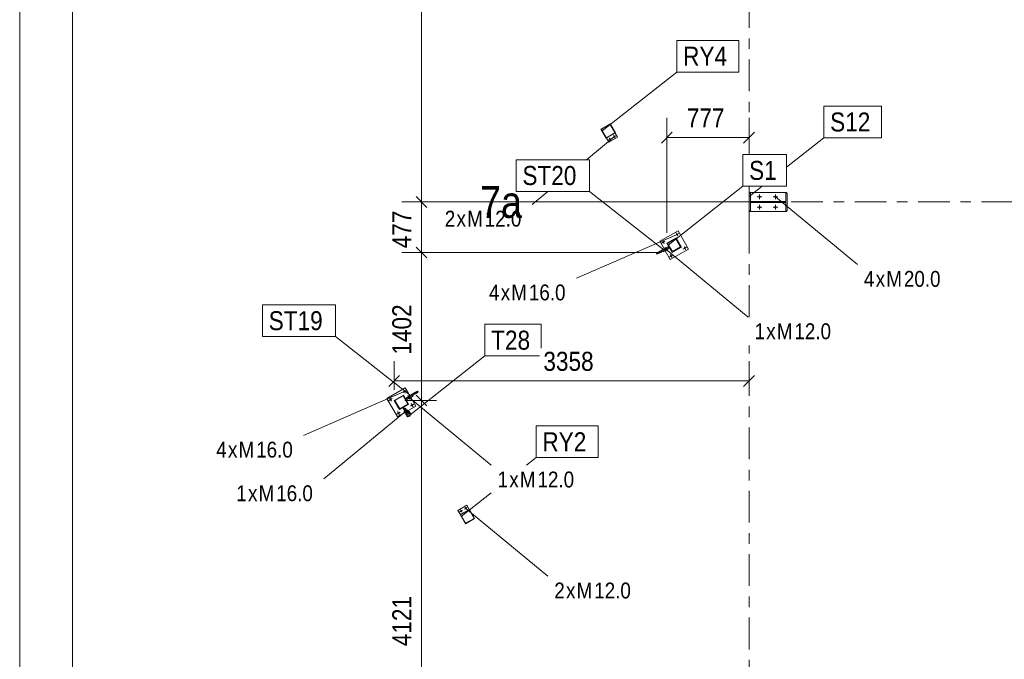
# Model space of a CAD drawing. Header units: millimetres. Extents: x -69 to 541, y -101 to 999.
# Tile 13 of 19: x -69 to 24, y 727 to 787. Entities that reach past the tile are written whole.
import ezdxf

# ---------------------------------------------------------------- set-up
doc = ezdxf.new("R2010")
doc.units = ezdxf.units.MM
doc.linetypes.add('XKITLINE00', pattern=[0])
doc.linetypes.add('XKITLINE03', pattern=[6, 3, -1, 1, -1])
for name, color, linetype, lineweight in [('Arkusz rysunku', 3, 'Continuous', 0), ('Element', 2, 'Continuous', 0), ('Spoina', 1, 'Continuous', 0), ('Wymiar', 4, 'Continuous', 0), ('Znak elementu', 2, 'Continuous', 0), ('Znak śruby', 4, 'Continuous', 0), ('Śruba', 3, 'Continuous', 0)]:
    doc.layers.add(name, color=color, linetype=linetype, lineweight=lineweight)
doc.styles.add('ARIAL', font='ARIAL.TTF')

msp = doc.modelspace()

# ---------------------------------------------------------------- hatches: boundary and pattern name
at = {"layer": 'Śruba'}
for points in [[(-12.71, 776.138), (-12.716, 776.136), (-12.723, 776.134), (-12.729, 776.133), (-12.736, 776.132), (-12.743, 776.132), (-12.75, 776.133), (-12.757, 776.134), (-12.763, 776.136), (-12.769, 776.139), (-12.775, 776.143), (-12.781, 776.146), (-12.786, 776.151), (-12.791, 776.156), (-12.795, 776.161), (-12.799, 776.167), (-12.802, 776.173), (-12.805, 776.179), (-12.807, 776.186), (-12.808, 776.193), (-12.808, 776.2), (-12.808, 776.207), (-12.808, 776.213), (-12.806, 776.22), (-12.804, 776.227), (-12.801, 776.233), (-12.798, 776.239), (-12.794, 776.245), (-12.79, 776.25), (-12.785, 776.255), (-12.779, 776.259), (-12.774, 776.263), (-12.767, 776.266), (-12.761, 776.268), (-12.754, 776.27), (-12.748, 776.271), (-12.741, 776.272), (-12.734, 776.272), (-12.727, 776.271), (-12.72, 776.27), (-12.714, 776.267), (-12.708, 776.265), (-12.702, 776.261), (-12.696, 776.258), (-12.691, 776.253), (-12.686, 776.248), (-12.682, 776.243), (-12.678, 776.237), (-12.675, 776.231), (-12.672, 776.224), (-12.67, 776.218), (-12.669, 776.211), (-12.669, 776.204), (-12.669, 776.197), (-12.669, 776.191), (-12.671, 776.184), (-12.673, 776.177), (-12.676, 776.171), (-12.679, 776.165), (-12.683, 776.159), (-12.687, 776.154), (-12.692, 776.149), (-12.698, 776.145), (-12.704, 776.141)], [(-13.143, 775.888), (-13.149, 775.886), (-13.156, 775.884), (-13.162, 775.883), (-13.169, 775.882), (-13.176, 775.882), (-13.183, 775.883), (-13.19, 775.884), (-13.196, 775.886), (-13.202, 775.889), (-13.208, 775.893), (-13.214, 775.896), (-13.219, 775.901), (-13.224, 775.906), (-13.228, 775.911), (-13.232, 775.917), (-13.235, 775.923), (-13.238, 775.929), (-13.24, 775.936), (-13.241, 775.943), (-13.241, 775.95), (-13.241, 775.957), (-13.241, 775.963), (-13.239, 775.97), (-13.237, 775.977), (-13.234, 775.983), (-13.231, 775.989), (-13.227, 775.995), (-13.223, 776), (-13.218, 776.005), (-13.212, 776.009), (-13.207, 776.013), (-13.2, 776.016), (-13.194, 776.018), (-13.187, 776.02), (-13.181, 776.021), (-13.174, 776.022), (-13.167, 776.022), (-13.16, 776.021), (-13.153, 776.02), (-13.147, 776.017), (-13.141, 776.015), (-13.135, 776.011), (-13.129, 776.008), (-13.124, 776.003), (-13.119, 775.998), (-13.115, 775.993), (-13.111, 775.987), (-13.108, 775.981), (-13.105, 775.974), (-13.103, 775.968), (-13.102, 775.961), (-13.102, 775.954), (-13.102, 775.947), (-13.102, 775.941), (-13.104, 775.934), (-13.106, 775.927), (-13.109, 775.921), (-13.112, 775.915), (-13.116, 775.909), (-13.12, 775.904), (-13.125, 775.899), (-13.131, 775.895), (-13.137, 775.891)], [(0.989, 770.391), (0.979, 770.392), (0.968, 770.395), (0.958, 770.398), (0.948, 770.403), (0.939, 770.409), (0.93, 770.415), (0.922, 770.422), (0.915, 770.43), (0.909, 770.439), (0.903, 770.448), (0.898, 770.458), (0.895, 770.468), (0.892, 770.479), (0.891, 770.489), (0.89, 770.5), (0.891, 770.511), (0.892, 770.521), (0.895, 770.532), (0.898, 770.542), (0.903, 770.552), (0.909, 770.561), (0.915, 770.57), (0.922, 770.578), (0.93, 770.585), (0.939, 770.591), (0.948, 770.597), (0.958, 770.602), (0.968, 770.605), (0.979, 770.608), (0.989, 770.609), (1, 770.61), (1.011, 770.609), (1.021, 770.608), (1.032, 770.605), (1.042, 770.602), (1.052, 770.597), (1.061, 770.591), (1.07, 770.585), (1.078, 770.578), (1.085, 770.57), (1.091, 770.561), (1.097, 770.552), (1.102, 770.542), (1.105, 770.532), (1.108, 770.521), (1.109, 770.511), (1.11, 770.5), (1.109, 770.489), (1.108, 770.479), (1.105, 770.468), (1.102, 770.458), (1.097, 770.448), (1.091, 770.439), (1.085, 770.43), (1.078, 770.422), (1.07, 770.415), (1.061, 770.409), (1.052, 770.403), (1.042, 770.398), (1.032, 770.395), (1.021, 770.392), (1.011, 770.391), (1, 770.39)], [(2.489, 770.391), (2.479, 770.392), (2.468, 770.395), (2.458, 770.398), (2.448, 770.403), (2.439, 770.409), (2.43, 770.415), (2.422, 770.422), (2.415, 770.43), (2.409, 770.439), (2.403, 770.448), (2.398, 770.458), (2.395, 770.468), (2.392, 770.479), (2.391, 770.489), (2.39, 770.5), (2.391, 770.511), (2.392, 770.521), (2.395, 770.532), (2.398, 770.542), (2.403, 770.552), (2.409, 770.561), (2.415, 770.57), (2.422, 770.578), (2.43, 770.585), (2.439, 770.591), (2.448, 770.597), (2.458, 770.602), (2.468, 770.605), (2.479, 770.608), (2.489, 770.609), (2.5, 770.61), (2.511, 770.609), (2.521, 770.608), (2.532, 770.605), (2.542, 770.602), (2.552, 770.597), (2.561, 770.591), (2.57, 770.585), (2.578, 770.578), (2.585, 770.57), (2.591, 770.561), (2.597, 770.552), (2.602, 770.542), (2.605, 770.532), (2.608, 770.521), (2.609, 770.511), (2.61, 770.5), (2.609, 770.489), (2.608, 770.479), (2.605, 770.468), (2.602, 770.458), (2.597, 770.448), (2.591, 770.439), (2.585, 770.43), (2.578, 770.422), (2.57, 770.415), (2.561, 770.409), (2.552, 770.403), (2.542, 770.398), (2.532, 770.395), (2.521, 770.392), (2.511, 770.391), (2.5, 770.39)], [(0.989, 769.391), (0.979, 769.392), (0.968, 769.395), (0.958, 769.398), (0.948, 769.403), (0.939, 769.409), (0.93, 769.415), (0.922, 769.422), (0.915, 769.43), (0.909, 769.439), (0.903, 769.448), (0.898, 769.458), (0.895, 769.468), (0.892, 769.479), (0.891, 769.489), (0.89, 769.5), (0.891, 769.511), (0.892, 769.521), (0.895, 769.532), (0.898, 769.542), (0.903, 769.552), (0.909, 769.561), (0.915, 769.57), (0.922, 769.578), (0.93, 769.585), (0.939, 769.591), (0.948, 769.597), (0.958, 769.602), (0.968, 769.605), (0.979, 769.608), (0.989, 769.609), (1, 769.61), (1.011, 769.609), (1.021, 769.608), (1.032, 769.605), (1.042, 769.602), (1.052, 769.597), (1.061, 769.591), (1.07, 769.585), (1.078, 769.578), (1.085, 769.57), (1.091, 769.561), (1.097, 769.552), (1.102, 769.542), (1.105, 769.532), (1.108, 769.521), (1.109, 769.511), (1.11, 769.5), (1.109, 769.489), (1.108, 769.479), (1.105, 769.468), (1.102, 769.458), (1.097, 769.448), (1.091, 769.439), (1.085, 769.43), (1.078, 769.422), (1.07, 769.415), (1.061, 769.409), (1.052, 769.403), (1.042, 769.398), (1.032, 769.395), (1.021, 769.392), (1.011, 769.391), (1, 769.39)], [(2.489, 769.391), (2.479, 769.392), (2.468, 769.395), (2.458, 769.398), (2.448, 769.403), (2.439, 769.409), (2.43, 769.415), (2.422, 769.422), (2.415, 769.43), (2.409, 769.439), (2.403, 769.448), (2.398, 769.458), (2.395, 769.468), (2.392, 769.479), (2.391, 769.489), (2.39, 769.5), (2.391, 769.511), (2.392, 769.521), (2.395, 769.532), (2.398, 769.542), (2.403, 769.552), (2.409, 769.561), (2.415, 769.57), (2.422, 769.578), (2.43, 769.585), (2.439, 769.591), (2.448, 769.597), (2.458, 769.602), (2.468, 769.605), (2.479, 769.608), (2.489, 769.609), (2.5, 769.61), (2.511, 769.609), (2.521, 769.608), (2.532, 769.605), (2.542, 769.602), (2.552, 769.597), (2.561, 769.591), (2.57, 769.585), (2.578, 769.578), (2.585, 769.57), (2.591, 769.561), (2.597, 769.552), (2.602, 769.542), (2.605, 769.532), (2.608, 769.521), (2.609, 769.511), (2.61, 769.5), (2.609, 769.489), (2.608, 769.479), (2.605, 769.468), (2.602, 769.458), (2.597, 769.448), (2.591, 769.439), (2.585, 769.43), (2.578, 769.422), (2.57, 769.415), (2.561, 769.409), (2.552, 769.403), (2.542, 769.398), (2.532, 769.395), (2.521, 769.392), (2.511, 769.391), (2.5, 769.39)], [(-6.775, 766.855), (-6.783, 766.852), (-6.791, 766.849), (-6.8, 766.848), (-6.809, 766.847), (-6.818, 766.847), (-6.826, 766.848), (-6.835, 766.85), (-6.844, 766.853), (-6.852, 766.856), (-6.859, 766.86), (-6.867, 766.866), (-6.873, 766.871), (-6.879, 766.878), (-6.885, 766.884), (-6.89, 766.892), (-6.894, 766.9), (-6.897, 766.908), (-6.899, 766.916), (-6.901, 766.925), (-6.902, 766.934), (-6.902, 766.943), (-6.901, 766.952), (-6.899, 766.96), (-6.896, 766.969), (-6.893, 766.977), (-6.888, 766.984), (-6.883, 766.992), (-6.878, 766.998), (-6.871, 767.005), (-6.864, 767.01), (-6.857, 767.015), (-6.849, 767.019), (-6.841, 767.022), (-6.832, 767.025), (-6.824, 767.026), (-6.815, 767.027), (-6.806, 767.027), (-6.797, 767.026), (-6.789, 767.024), (-6.78, 767.021), (-6.772, 767.018), (-6.764, 767.013), (-6.757, 767.008), (-6.75, 767.003), (-6.744, 766.996), (-6.739, 766.989), (-6.734, 766.982), (-6.73, 766.974), (-6.727, 766.966), (-6.724, 766.957), (-6.723, 766.949), (-6.722, 766.94), (-6.722, 766.931), (-6.723, 766.922), (-6.725, 766.914), (-6.728, 766.905), (-6.731, 766.897), (-6.735, 766.889), (-6.74, 766.882), (-6.746, 766.875), (-6.752, 766.869), (-6.759, 766.864), (-6.767, 766.859)], [(-8.074, 766.105), (-8.082, 766.102), (-8.09, 766.099), (-8.099, 766.098), (-8.108, 766.097), (-8.117, 766.097), (-8.126, 766.098), (-8.134, 766.1), (-8.143, 766.103), (-8.151, 766.106), (-8.158, 766.11), (-8.166, 766.115), (-8.172, 766.121), (-8.179, 766.128), (-8.184, 766.134), (-8.189, 766.142), (-8.193, 766.15), (-8.196, 766.158), (-8.198, 766.166), (-8.2, 766.175), (-8.201, 766.184), (-8.201, 766.193), (-8.2, 766.202), (-8.198, 766.21), (-8.195, 766.219), (-8.192, 766.227), (-8.187, 766.234), (-8.182, 766.242), (-8.177, 766.248), (-8.17, 766.255), (-8.163, 766.26), (-8.156, 766.265), (-8.148, 766.269), (-8.14, 766.272), (-8.131, 766.275), (-8.123, 766.276), (-8.114, 766.277), (-8.105, 766.277), (-8.096, 766.276), (-8.088, 766.274), (-8.079, 766.271), (-8.071, 766.268), (-8.063, 766.263), (-8.056, 766.258), (-8.049, 766.253), (-8.043, 766.246), (-8.038, 766.239), (-8.033, 766.232), (-8.029, 766.224), (-8.026, 766.216), (-8.023, 766.207), (-8.022, 766.199), (-8.021, 766.19), (-8.021, 766.181), (-8.022, 766.172), (-8.024, 766.164), (-8.027, 766.155), (-8.03, 766.147), (-8.034, 766.139), (-8.039, 766.132), (-8.045, 766.125), (-8.052, 766.119), (-8.058, 766.114), (-8.066, 766.109)], [(-7.997, 765.575), (-7.827, 765.673), (-7.777, 765.587), (-7.947, 765.488)], [(-7.947, 765.488), (-7.777, 765.587), (-7.727, 765.5), (-7.897, 765.402)], [(-6.025, 765.556), (-6.033, 765.553), (-6.041, 765.55), (-6.05, 765.549), (-6.059, 765.548), (-6.068, 765.548), (-6.076, 765.549), (-6.085, 765.551), (-6.094, 765.554), (-6.102, 765.557), (-6.109, 765.561), (-6.117, 765.566), (-6.123, 765.572), (-6.129, 765.579), (-6.135, 765.585), (-6.14, 765.593), (-6.144, 765.601), (-6.147, 765.609), (-6.149, 765.617), (-6.151, 765.626), (-6.152, 765.635), (-6.152, 765.644), (-6.151, 765.653), (-6.149, 765.661), (-6.146, 765.67), (-6.143, 765.678), (-6.138, 765.685), (-6.133, 765.693), (-6.127, 765.699), (-6.121, 765.706), (-6.114, 765.711), (-6.107, 765.716), (-6.099, 765.72), (-6.091, 765.723), (-6.082, 765.726), (-6.074, 765.727), (-6.065, 765.728), (-6.056, 765.728), (-6.047, 765.727), (-6.039, 765.725), (-6.03, 765.722), (-6.022, 765.719), (-6.014, 765.714), (-6.007, 765.709), (-6, 765.704), (-5.994, 765.697), (-5.989, 765.69), (-5.984, 765.683), (-5.98, 765.675), (-5.977, 765.667), (-5.974, 765.658), (-5.973, 765.65), (-5.972, 765.641), (-5.972, 765.632), (-5.973, 765.623), (-5.975, 765.615), (-5.978, 765.606), (-5.981, 765.598), (-5.985, 765.59), (-5.99, 765.583), (-5.996, 765.576), (-6.002, 765.57), (-6.009, 765.565), (-6.017, 765.56)], [(-7.324, 764.806), (-7.332, 764.803), (-7.34, 764.8), (-7.349, 764.799), (-7.358, 764.798), (-7.367, 764.798), (-7.375, 764.799), (-7.384, 764.801), (-7.393, 764.804), (-7.401, 764.807), (-7.408, 764.811), (-7.416, 764.816), (-7.422, 764.822), (-7.428, 764.829), (-7.434, 764.835), (-7.439, 764.843), (-7.443, 764.851), (-7.446, 764.859), (-7.448, 764.867), (-7.45, 764.876), (-7.451, 764.885), (-7.451, 764.894), (-7.45, 764.903), (-7.448, 764.911), (-7.445, 764.92), (-7.442, 764.928), (-7.437, 764.935), (-7.432, 764.943), (-7.427, 764.949), (-7.42, 764.956), (-7.413, 764.961), (-7.406, 764.966), (-7.398, 764.97), (-7.39, 764.973), (-7.381, 764.976), (-7.373, 764.977), (-7.364, 764.978), (-7.355, 764.978), (-7.346, 764.977), (-7.338, 764.975), (-7.329, 764.972), (-7.321, 764.969), (-7.313, 764.964), (-7.306, 764.959), (-7.299, 764.954), (-7.293, 764.947), (-7.288, 764.94), (-7.283, 764.933), (-7.279, 764.925), (-7.276, 764.917), (-7.273, 764.908), (-7.272, 764.9), (-7.271, 764.891), (-7.271, 764.882), (-7.272, 764.873), (-7.274, 764.865), (-7.277, 764.856), (-7.28, 764.848), (-7.284, 764.84), (-7.289, 764.833), (-7.295, 764.826), (-7.301, 764.82), (-7.308, 764.815), (-7.316, 764.81)], [(-32.583, 751.969), (-32.591, 751.966), (-32.599, 751.964), (-32.608, 751.962), (-32.617, 751.961), (-32.626, 751.961), (-32.635, 751.962), (-32.643, 751.964), (-32.652, 751.967), (-32.66, 751.97), (-32.667, 751.975), (-32.675, 751.98), (-32.681, 751.985), (-32.688, 751.992), (-32.693, 751.999), (-32.698, 752.006), (-32.702, 752.014), (-32.705, 752.022), (-32.707, 752.031), (-32.709, 752.039), (-32.71, 752.048), (-32.71, 752.057), (-32.709, 752.066), (-32.707, 752.074), (-32.704, 752.083), (-32.701, 752.091), (-32.696, 752.099), (-32.691, 752.106), (-32.686, 752.113), (-32.679, 752.119), (-32.672, 752.124), (-32.665, 752.129), (-32.657, 752.133), (-32.649, 752.136), (-32.64, 752.139), (-32.632, 752.14), (-32.623, 752.141), (-32.614, 752.141), (-32.605, 752.14), (-32.597, 752.138), (-32.588, 752.135), (-32.58, 752.132), (-32.572, 752.128), (-32.565, 752.123), (-32.558, 752.117), (-32.552, 752.111), (-32.547, 752.104), (-32.542, 752.096), (-32.538, 752.088), (-32.535, 752.08), (-32.532, 752.072), (-32.531, 752.063), (-32.53, 752.054), (-32.53, 752.045), (-32.531, 752.037), (-32.533, 752.028), (-32.536, 752.019), (-32.539, 752.011), (-32.543, 752.004), (-32.548, 751.996), (-32.554, 751.99), (-32.56, 751.983), (-32.567, 751.978), (-32.575, 751.973)], [(-33.882, 751.219), (-33.89, 751.216), (-33.898, 751.213), (-33.907, 751.212), (-33.916, 751.211), (-33.925, 751.211), (-33.934, 751.212), (-33.942, 751.214), (-33.951, 751.217), (-33.959, 751.22), (-33.966, 751.225), (-33.974, 751.23), (-33.98, 751.235), (-33.987, 751.242), (-33.992, 751.249), (-33.997, 751.256), (-34.001, 751.264), (-34.004, 751.272), (-34.007, 751.281), (-34.008, 751.289), (-34.009, 751.298), (-34.009, 751.307), (-34.008, 751.316), (-34.006, 751.324), (-34.003, 751.333), (-34, 751.341), (-33.995, 751.349), (-33.99, 751.356), (-33.985, 751.363), (-33.978, 751.369), (-33.971, 751.374), (-33.964, 751.379), (-33.956, 751.383), (-33.948, 751.386), (-33.939, 751.389), (-33.931, 751.39), (-33.922, 751.391), (-33.913, 751.391), (-33.904, 751.39), (-33.896, 751.388), (-33.887, 751.385), (-33.879, 751.382), (-33.871, 751.378), (-33.864, 751.373), (-33.857, 751.367), (-33.851, 751.36), (-33.846, 751.354), (-33.841, 751.346), (-33.837, 751.338), (-33.834, 751.33), (-33.831, 751.322), (-33.83, 751.313), (-33.829, 751.304), (-33.829, 751.295), (-33.83, 751.286), (-33.832, 751.278), (-33.835, 751.269), (-33.838, 751.261), (-33.842, 751.254), (-33.847, 751.246), (-33.853, 751.24), (-33.86, 751.233), (-33.866, 751.228), (-33.874, 751.223)], [(-32.09, 751.549), (-32.26, 751.45), (-32.31, 751.537), (-32.14, 751.636)], [(-32.04, 751.462), (-32.21, 751.364), (-32.26, 751.45), (-32.09, 751.549)], [(-33.132, 749.92), (-33.14, 749.917), (-33.148, 749.914), (-33.157, 749.913), (-33.166, 749.912), (-33.175, 749.912), (-33.184, 749.913), (-33.192, 749.915), (-33.201, 749.918), (-33.209, 749.921), (-33.216, 749.926), (-33.224, 749.931), (-33.23, 749.936), (-33.237, 749.943), (-33.242, 749.95), (-33.247, 749.957), (-33.251, 749.965), (-33.254, 749.973), (-33.256, 749.982), (-33.258, 749.99), (-33.259, 749.999), (-33.259, 750.008), (-33.258, 750.017), (-33.256, 750.025), (-33.253, 750.034), (-33.25, 750.042), (-33.245, 750.05), (-33.24, 750.057), (-33.235, 750.064), (-33.228, 750.07), (-33.221, 750.075), (-33.214, 750.08), (-33.206, 750.084), (-33.198, 750.087), (-33.189, 750.09), (-33.181, 750.091), (-33.172, 750.092), (-33.163, 750.092), (-33.154, 750.091), (-33.146, 750.089), (-33.137, 750.086), (-33.129, 750.083), (-33.121, 750.079), (-33.114, 750.074), (-33.107, 750.068), (-33.101, 750.061), (-33.096, 750.055), (-33.091, 750.047), (-33.087, 750.039), (-33.084, 750.031), (-33.081, 750.023), (-33.08, 750.014), (-33.079, 750.005), (-33.079, 749.996), (-33.08, 749.987), (-33.082, 749.979), (-33.085, 749.97), (-33.088, 749.962), (-33.092, 749.955), (-33.097, 749.947), (-33.103, 749.941), (-33.11, 749.934), (-33.116, 749.929), (-33.124, 749.924)], [(-32.494, 750.038), (-32.621, 750.257), (-32.534, 750.307), (-32.408, 750.088)], [(-32.408, 750.088), (-32.534, 750.307), (-32.448, 750.357), (-32.321, 750.138)], [(-31.833, 750.67), (-31.841, 750.667), (-31.849, 750.664), (-31.858, 750.663), (-31.867, 750.662), (-31.876, 750.662), (-31.884, 750.663), (-31.893, 750.665), (-31.902, 750.668), (-31.91, 750.671), (-31.917, 750.676), (-31.925, 750.681), (-31.931, 750.686), (-31.937, 750.693), (-31.943, 750.7), (-31.948, 750.707), (-31.952, 750.715), (-31.955, 750.723), (-31.957, 750.732), (-31.959, 750.74), (-31.96, 750.749), (-31.96, 750.758), (-31.959, 750.767), (-31.957, 750.775), (-31.954, 750.784), (-31.951, 750.792), (-31.946, 750.8), (-31.941, 750.807), (-31.936, 750.814), (-31.929, 750.82), (-31.922, 750.825), (-31.915, 750.83), (-31.907, 750.834), (-31.899, 750.837), (-31.89, 750.84), (-31.882, 750.841), (-31.873, 750.842), (-31.864, 750.842), (-31.855, 750.841), (-31.847, 750.839), (-31.838, 750.836), (-31.83, 750.833), (-31.822, 750.829), (-31.815, 750.824), (-31.808, 750.818), (-31.802, 750.811), (-31.797, 750.805), (-31.792, 750.797), (-31.788, 750.789), (-31.785, 750.781), (-31.782, 750.773), (-31.781, 750.764), (-31.78, 750.755), (-31.78, 750.746), (-31.781, 750.737), (-31.783, 750.729), (-31.786, 750.72), (-31.789, 750.712), (-31.793, 750.705), (-31.798, 750.697), (-31.804, 750.691), (-31.81, 750.684), (-31.817, 750.679), (-31.825, 750.674)], [(-27.212, 740.674), (-27.218, 740.672), (-27.225, 740.67), (-27.231, 740.669), (-27.238, 740.668), (-27.245, 740.668), (-27.252, 740.669), (-27.259, 740.671), (-27.265, 740.673), (-27.271, 740.675), (-27.277, 740.679), (-27.283, 740.683), (-27.288, 740.687), (-27.293, 740.692), (-27.297, 740.697), (-27.301, 740.703), (-27.304, 740.709), (-27.307, 740.716), (-27.309, 740.722), (-27.31, 740.729), (-27.31, 740.736), (-27.31, 740.743), (-27.31, 740.75), (-27.308, 740.756), (-27.306, 740.763), (-27.303, 740.769), (-27.3, 740.775), (-27.296, 740.781), (-27.292, 740.786), (-27.287, 740.791), (-27.281, 740.795), (-27.275, 740.799), (-27.269, 740.802), (-27.263, 740.804), (-27.256, 740.806), (-27.25, 740.808), (-27.243, 740.808), (-27.236, 740.808), (-27.229, 740.807), (-27.222, 740.806), (-27.216, 740.804), (-27.209, 740.801), (-27.203, 740.798), (-27.198, 740.794), (-27.193, 740.789), (-27.188, 740.784), (-27.184, 740.779), (-27.18, 740.773), (-27.177, 740.767), (-27.174, 740.761), (-27.172, 740.754), (-27.171, 740.747), (-27.17, 740.74), (-27.171, 740.734), (-27.171, 740.727), (-27.173, 740.72), (-27.175, 740.714), (-27.178, 740.707), (-27.181, 740.701), (-27.185, 740.696), (-27.189, 740.69), (-27.194, 740.686), (-27.2, 740.681), (-27.205, 740.678)], [(-26.779, 740.924), (-26.785, 740.922), (-26.792, 740.92), (-26.798, 740.919), (-26.805, 740.918), (-26.812, 740.918), (-26.819, 740.919), (-26.826, 740.921), (-26.832, 740.923), (-26.838, 740.925), (-26.844, 740.929), (-26.85, 740.933), (-26.855, 740.937), (-26.86, 740.942), (-26.864, 740.947), (-26.868, 740.953), (-26.871, 740.959), (-26.874, 740.966), (-26.876, 740.972), (-26.877, 740.979), (-26.877, 740.986), (-26.877, 740.993), (-26.876, 741), (-26.875, 741.006), (-26.873, 741.013), (-26.87, 741.019), (-26.867, 741.025), (-26.863, 741.031), (-26.859, 741.036), (-26.854, 741.041), (-26.848, 741.045), (-26.842, 741.049), (-26.836, 741.052), (-26.83, 741.054), (-26.823, 741.056), (-26.817, 741.058), (-26.81, 741.058), (-26.803, 741.058), (-26.796, 741.057), (-26.789, 741.056), (-26.783, 741.054), (-26.776, 741.051), (-26.77, 741.048), (-26.765, 741.044), (-26.76, 741.039), (-26.755, 741.034), (-26.751, 741.029), (-26.747, 741.023), (-26.744, 741.017), (-26.741, 741.011), (-26.739, 741.004), (-26.738, 740.997), (-26.737, 740.99), (-26.738, 740.984), (-26.738, 740.977), (-26.74, 740.97), (-26.742, 740.964), (-26.745, 740.957), (-26.748, 740.951), (-26.752, 740.946), (-26.756, 740.94), (-26.761, 740.936), (-26.767, 740.931), (-26.772, 740.928)]]:
    msp.add_hatch(color=256, dxfattribs=at).paths.add_polyline_path(points, flags=17)

# ---------------------------------------------------------------- linework, layer by layer
at = {"layer": 'Arkusz rysunku', "linetype": 'XKITLINE00', "lineweight": 0}
for p, q in [((-69.019, 999), (-69.019, -101)), ((-64.019, 994), (-64.019, -96))]:
    msp.add_line(p, q, dxfattribs=at)
at = {"layer": 'Element', "linetype": 'XKITLINE00', "lineweight": 0}
for p, q in [((-14.013, 776.909), (-13.147, 777.409)), ((-14.013, 776.909), (-13.147, 777.409)), ((-13.158, 777.369), (-13.972, 776.899)), ((-13.158, 777.369), (-13.972, 776.899)), ((-12.688, 776.554), (-13.158, 777.369)), ((-12.688, 776.554), (-13.158, 777.369)), ((-12.647, 776.543), (-13.147, 777.409)), ((-12.647, 776.543), (-13.147, 777.409)), ((-13.513, 776.043), (-14.013, 776.909)), ((-13.513, 776.043), (-14.013, 776.909)), ((-13.972, 776.899), (-13.502, 776.084)), ((-13.972, 776.899), (-13.502, 776.084)), ((-12.647, 776.543), (-13.513, 776.043)), ((-12.647, 776.543), (-13.513, 776.043)), ((-13.502, 776.084), (-12.688, 776.554)), ((-13.502, 776.084), (-12.688, 776.554)), ((-12.439, 776.144), (-12.664, 776.533)), ((-13.496, 776.053), (-13.271, 775.664)), ((-13.271, 775.664), (-12.439, 776.144)), ((0, 769.15), (0, 770.85)), ((0, 770.85), (0.127, 770.85)), ((0, 769.15), (0, 770.85)), ((0, 770.85), (0.127, 770.85)), ((0.05, 770.85), (0.05, 770.9)), ((0.05, 770.9), (3.55, 770.9)), ((0.127, 770.85), (0.127, 770.04)), ((0.127, 770.85), (0.127, 770.04)), ((3.6, 770.85), (3.473, 770.85)), ((3.473, 770.85), (3.473, 770.04)), ((3.6, 770.85), (3.473, 770.85)), ((3.473, 770.85), (3.473, 770.04)), ((3.55, 770.85), (3.55, 770.9)), ((3.6, 770.85), (3.6, 769.15)), ((3.6, 770.85), (3.6, 769.15)), ((0.127, 770.04), (3.473, 770.04)), ((0.127, 770.04), (3.473, 770.04)), ((3.473, 769.96), (0.127, 769.96)), ((0.127, 769.96), (0.127, 769.15)), ((3.473, 769.96), (0.127, 769.96)), ((0.127, 769.96), (0.127, 769.15)), ((3.473, 769.15), (3.473, 769.96)), ((3.473, 769.15), (3.473, 769.96)), ((0.127, 769.15), (0, 769.15)), ((0.127, 769.15), (0, 769.15)), ((0.05, 769.1), (0.05, 769.15)), ((0.05, 769.1), (3.55, 769.1)), ((3.6, 769.15), (3.473, 769.15)), ((3.6, 769.15), (3.473, 769.15)), ((3.55, 769.1), (3.55, 769.15)), ((-8.452, 766.278), (-6.72, 767.278)), ((-6.72, 767.278), (-5.72, 765.546)), ((-8.034, 765.554), (-8.452, 766.278)), ((-7.769, 766.095), (-6.903, 766.595)), ((-7.769, 766.095), (-6.903, 766.595)), ((-7.269, 765.229), (-7.769, 766.095)), ((-7.269, 765.229), (-7.769, 766.095)), ((-6.922, 766.527), (-7.701, 766.077)), ((-6.922, 766.527), (-7.701, 766.077)), ((-7.701, 766.077), (-7.251, 765.298)), ((-7.701, 766.077), (-7.251, 765.298)), ((-6.472, 765.748), (-6.922, 766.527)), ((-6.472, 765.748), (-6.922, 766.527)), ((-6.403, 765.729), (-6.903, 766.595)), ((-6.403, 765.729), (-6.903, 766.595)), ((-8.582, 765.237), (-8.758, 765.135)), ((-8.708, 765.049), (-8.758, 765.135)), ((-8.708, 765.049), (-8.532, 765.15)), ((-8.572, 765.127), (-8.622, 765.214)), ((-8.599, 765.219), (-8.561, 765.261)), ((-8.599, 765.219), (-8.561, 765.261)), ((-8.597, 765.171), (-8.599, 765.219)), ((-8.597, 765.171), (-8.599, 765.219)), ((-8.556, 765.145), (-8.597, 765.171)), ((-8.556, 765.145), (-8.597, 765.171)), ((-8.561, 765.261), (-8.104, 765.525)), ((-8.561, 765.261), (-8.505, 765.273)), ((-8.561, 765.261), (-8.505, 765.273)), ((-8.501, 765.157), (-8.556, 765.145)), ((-8.501, 765.157), (-8.556, 765.145)), ((-8.505, 765.273), (-8.465, 765.247)), ((-8.505, 765.273), (-8.465, 765.247)), ((-8.501, 765.157), (-8.044, 765.421)), ((-8.463, 765.199), (-8.501, 765.157)), ((-8.463, 765.199), (-8.501, 765.157)), ((-8.49, 765.29), (-7.681, 765.757)), ((-8.49, 765.29), (-8.269, 765.418)), ((-8.44, 765.204), (-8.49, 765.29)), ((-8.44, 765.204), (-8.49, 765.29)), ((-8.465, 765.247), (-8.463, 765.199)), ((-8.465, 765.247), (-8.463, 765.199)), ((-7.819, 765.562), (-8.44, 765.204)), ((-8.219, 765.331), (-8.44, 765.204)), ((-8.219, 765.331), (-8.269, 765.418)), ((-8.269, 765.418), (-8.219, 765.331)), ((-8.123, 765.271), (-8.168, 765.349)), ((-7.501, 765.63), (-8.123, 765.271)), ((-8.104, 765.525), (-8.083, 765.525)), ((-8.044, 765.421), (-8.033, 765.439)), ((-7.452, 764.546), (-7.934, 765.38)), ((-7.819, 765.562), (-7.551, 765.717)), ((-7.769, 765.476), (-7.819, 765.562)), ((-7.631, 765.671), (-7.681, 765.757)), ((-7.452, 764.546), (-5.72, 765.546)), ((-6.403, 765.729), (-7.269, 765.229)), ((-6.403, 765.729), (-7.269, 765.229)), ((-7.251, 765.298), (-6.472, 765.748)), ((-7.251, 765.298), (-6.472, 765.748)), ((-34.26, 751.393), (-32.528, 752.393)), ((-32.103, 751.657), (-32.528, 752.393)), ((-32.038, 751.706), (-31.549, 751.988)), ((-31.588, 751.946), (-31.549, 751.988)), ((-31.588, 751.946), (-31.549, 751.988)), ((-31.549, 751.988), (-31.493, 752)), ((-31.549, 751.988), (-31.493, 752)), ((-31.365, 752.083), (-31.517, 751.995)), ((-31.496, 752), (-31.499, 752.005)), ((-31.493, 752), (-31.452, 751.975)), ((-31.493, 752), (-31.452, 751.975)), ((-31.467, 751.909), (-31.315, 751.996)), ((-31.452, 751.975), (-31.45, 751.927)), ((-31.452, 751.975), (-31.45, 751.927)), ((-31.315, 751.996), (-31.365, 752.083)), ((-34.26, 751.393), (-33.26, 749.661)), ((-33.577, 751.21), (-32.711, 751.71)), ((-33.577, 751.21), (-32.711, 751.71)), ((-33.077, 750.344), (-33.577, 751.21)), ((-33.077, 750.344), (-33.577, 751.21)), ((-32.73, 751.641), (-33.509, 751.191)), ((-32.73, 751.641), (-33.509, 751.191)), ((-33.509, 751.191), (-33.059, 750.412)), ((-33.509, 751.191), (-33.059, 750.412)), ((-32.28, 750.862), (-32.73, 751.641)), ((-32.28, 750.862), (-32.73, 751.641)), ((-32.211, 750.844), (-32.711, 751.71)), ((-32.211, 750.844), (-32.711, 751.71)), ((-32.212, 751.478), (-32.486, 751.32)), ((-32.454, 751.454), (-31.611, 751.941)), ((-32.404, 751.367), (-32.454, 751.454)), ((-32.436, 751.233), (-31.814, 751.593)), ((-31.561, 751.854), (-32.212, 751.478)), ((-32.162, 751.392), (-32.212, 751.478)), ((-32.049, 751.688), (-32.038, 751.706)), ((-31.528, 750.661), (-32.003, 751.483)), ((-31.999, 751.601), (-31.978, 751.602)), ((-31.978, 751.602), (-31.489, 751.884)), ((-31.814, 751.593), (-31.859, 751.671)), ((-31.835, 751.812), (-31.611, 751.941)), ((-31.785, 751.725), (-31.835, 751.812)), ((-31.785, 751.725), (-31.835, 751.812)), ((-31.561, 751.854), (-31.785, 751.725)), ((-31.561, 751.854), (-31.611, 751.941)), ((-31.611, 751.941), (-31.561, 751.854)), ((-31.586, 751.897), (-31.588, 751.946)), ((-31.586, 751.897), (-31.588, 751.946)), ((-31.545, 751.872), (-31.586, 751.897)), ((-31.545, 751.872), (-31.586, 751.897)), ((-31.489, 751.884), (-31.545, 751.872)), ((-31.489, 751.884), (-31.545, 751.872)), ((-31.45, 751.927), (-31.489, 751.884)), ((-31.45, 751.927), (-31.489, 751.884)), ((-31.449, 751.919), (-31.452, 751.925)), ((-33.26, 749.661), (-32.522, 750.087)), ((-32.211, 750.844), (-33.077, 750.344)), ((-32.211, 750.844), (-33.077, 750.344)), ((-33.059, 750.412), (-32.28, 750.862)), ((-33.059, 750.412), (-32.28, 750.862)), ((-32.772, 750.52), (-32.686, 750.57)), ((-32.772, 750.52), (-32.686, 750.57)), ((-32.494, 750.037), (-32.772, 750.52)), ((-32.574, 750.175), (-32.772, 750.52)), ((-32.686, 750.57), (-32.487, 750.225)), ((-32.686, 750.57), (-32.487, 750.225)), ((-32.6, 750.421), (-32.513, 750.471)), ((-32.574, 750.175), (-32.487, 750.225)), ((-32.574, 750.175), (-32.487, 750.225)), ((-32.407, 750.087), (-32.52, 750.022)), ((-32.52, 750.022), (-32.407, 750.087)), ((-32.513, 750.471), (-32.196, 749.921)), ((-32.492, 750.234), (-32.405, 750.284)), ((-32.405, 750.284), (-32.492, 750.234)), ((-32.492, 750.234), (-32.283, 749.871)), ((-32.375, 750.032), (-32.492, 750.234)), ((-32.283, 749.871), (-32.407, 750.087)), ((-32.407, 750.087), (-32.375, 750.032)), ((-32.289, 750.082), (-32.405, 750.284)), ((-32.349, 750.187), (-31.528, 750.661)), ((-32.321, 750.137), (-32.208, 750.202)), ((-32.321, 750.137), (-32.208, 750.202)), ((-32.196, 749.921), (-32.321, 750.137)), ((-32.289, 750.082), (-32.321, 750.137)), ((-32.289, 750.082), (-32.176, 750.147)), ((-32.289, 750.082), (-32.176, 750.147)), ((-32.208, 750.202), (-32.176, 750.147)), ((-32.208, 750.202), (-32.176, 750.147)), ((-32.185, 750.142), (-32.159, 750.157)), ((-32.185, 750.142), (-32.159, 750.157)), ((-32.032, 749.877), (-32.185, 750.142)), ((-32.032, 749.877), (-32.185, 750.142)), ((-32.159, 750.157), (-31.987, 749.859)), ((-32.159, 750.157), (-31.987, 749.859)), ((-32.52, 750.022), (-32.488, 749.967)), ((-32.488, 749.967), (-32.52, 750.022)), ((-32.505, 749.957), (-32.479, 749.972)), ((-32.505, 749.957), (-32.479, 749.972)), ((-32.333, 749.659), (-32.505, 749.957)), ((-32.333, 749.659), (-32.505, 749.957)), ((-32.488, 749.967), (-32.375, 750.032)), ((-32.488, 749.967), (-32.375, 750.032)), ((-32.479, 749.972), (-32.326, 749.707)), ((-32.479, 749.972), (-32.326, 749.707)), ((-32.387, 749.811), (-32.092, 749.981)), ((-32.375, 750.032), (-32.289, 750.082)), ((-32.289, 750.082), (-32.375, 750.032)), ((-31.987, 749.859), (-32.333, 749.659)), ((-31.987, 749.859), (-32.333, 749.659)), ((-32.326, 749.707), (-32.032, 749.877)), ((-32.326, 749.707), (-32.032, 749.877)), ((-32.203, 749.734), (-32.117, 749.784)), ((-32.117, 749.784), (-32.203, 749.734)), ((-32.171, 749.678), (-32.203, 749.734)), ((-32.203, 749.734), (-32.171, 749.678)), ((-32.171, 749.678), (-32.084, 749.728)), ((-32.171, 749.678), (-32.084, 749.728)), ((-32.084, 749.728), (-32.117, 749.784)), ((-32.084, 749.728), (-32.117, 749.784)), ((-27.54, 740.796), (-26.708, 741.276)), ((-27.315, 740.407), (-27.54, 740.796)), ((-27.332, 740.397), (-26.466, 740.897)), ((-27.332, 740.397), (-26.466, 740.897)), ((-26.477, 740.856), (-27.291, 740.386)), ((-26.477, 740.856), (-27.291, 740.386)), ((-26.708, 741.276), (-26.483, 740.887)), ((-26.007, 740.042), (-26.477, 740.856)), ((-26.007, 740.042), (-26.477, 740.856)), ((-25.966, 740.031), (-26.466, 740.897)), ((-25.966, 740.031), (-26.466, 740.897)), ((-26.832, 739.531), (-27.332, 740.397)), ((-26.832, 739.531), (-27.332, 740.397)), ((-27.291, 740.386), (-26.821, 739.572)), ((-27.291, 740.386), (-26.821, 739.572)), ((-25.966, 740.031), (-26.832, 739.531)), ((-25.966, 740.031), (-26.832, 739.531)), ((-26.821, 739.572), (-26.007, 740.042)), ((-26.821, 739.572), (-26.007, 740.042))]:
    msp.add_line(p, q, dxfattribs=at)
at = {"layer": 'Spoina', "linetype": 'XKITLINE03', "lineweight": 0}
for p, q in [((0, 774.493), (0, 960)), ((0, 759.109), (0, 771.493)), ((-20, 770), (440, 770)), ((0, 715.639), (0, 756.409))]:
    msp.add_line(p, q, dxfattribs=at)
at = {"layer": 'Wymiar', "linetype": 'XKITLINE00', "lineweight": 0}
for p, q in [((-31, 770), (-31, 830)), ((-7.769, 767.095), (-7.769, 777.955)), ((0, 774.493), (0, 777.955)), ((-7.26, 776.605), (-8.278, 775.586)), ((0.509, 776.605), (-0.509, 775.586)), ((-7.769, 776.095), (0, 776.095)), ((0, 767.095), (0, 771.493)), ((-1, 770), (-32.86, 770)), ((-1, 770), (-32.86, 770)), ((-31.509, 770.509), (-30.491, 769.491)), ((-31.509, 770.509), (-30.491, 769.491)), ((-31, 765.229), (-31, 770)), ((-8.269, 765.229), (-32.86, 765.229)), ((-8.269, 765.229), (-32.86, 765.229)), ((-31.509, 765.738), (-30.491, 764.72)), ((-31.509, 765.738), (-30.491, 764.72)), ((-31, 751.21), (-31, 765.229)), ((-33.577, 752.21), (-33.577, 754.913)), ((0, 752.21), (0, 754.913)), ((-33.068, 753.562), (-34.086, 752.544)), ((-33.577, 753.053), (0, 753.053)), ((0.509, 753.562), (-0.509, 752.544)), ((-32.577, 751.21), (-29.56, 751.21)), ((-32.577, 751.21), (-29.56, 751.21)), ((-31.509, 751.719), (-30.491, 750.701)), ((-31.509, 751.719), (-30.491, 750.701)), ((-31, 710), (-31, 751.21))]:
    msp.add_line(p, q, dxfattribs=at)
at = {"layer": 'Znak elementu', "linetype": 'XKITLINE00', "lineweight": 0}
for p, q in [((-6.836, 785.307), (-0.967, 785.307)), ((-6.836, 782.307), (-6.836, 785.307)), ((-0.967, 782.307), (-0.967, 785.307)), ((-13.907, 776.736), (-6.836, 782.307)), ((-6.836, 782.307), (-0.967, 782.307)), ((7.076, 779.078), (12.547, 779.078)), ((7.076, 776.078), (7.076, 779.078)), ((12.547, 776.078), (12.547, 779.078)), ((3.544, 773.295), (7.076, 776.078)), ((7.076, 776.078), (12.547, 776.078)), ((-0.593, 774.493), (3.544, 774.493)), ((-0.593, 771.493), (-0.593, 774.493)), ((3.544, 771.493), (3.544, 774.493)), ((-22.043, 774.008), (-15.106, 774.008)), ((-22.043, 771.008), (-22.043, 774.008)), ((-15.106, 771.008), (-15.106, 774.008)), ((-22.043, 771.008), (-15.106, 771.008)), ((-8.035, 765.437), (-15.106, 771.008)), ((-7.664, 765.922), (-0.593, 771.493)), ((-0.593, 771.493), (3.544, 771.493)), ((0.005, 770.507), (1.256, 771.493)), ((-46.054, 760.261), (-39.117, 760.261)), ((-46.054, 757.261), (-46.054, 760.261)), ((-39.117, 757.261), (-39.117, 760.261)), ((-24.998, 758.418), (-19.662, 758.418)), ((-24.998, 755.418), (-24.998, 758.418)), ((-19.662, 756.173), (-19.662, 758.418)), ((-46.054, 757.261), (-39.117, 757.261)), ((-32.046, 751.69), (-39.117, 757.261)), ((-32.069, 749.847), (-24.998, 755.418)), ((-24.998, 755.418), (-19.819, 755.418)), ((-20.155, 748.794), (-14.286, 748.794)), ((-20.155, 745.794), (-20.155, 748.794)), ((-14.286, 745.794), (-14.286, 748.794)), ((-21.073, 745.072), (-20.155, 745.794)), ((-20.155, 745.794), (-14.286, 745.794)), ((-27.226, 740.223), (-24.397, 742.453))]:
    msp.add_line(p, q, dxfattribs=at)
at = {"layer": 'Znak śruby', "linetype": 'XKITLINE00', "lineweight": 0}
for p, q in [((-12.739, 776.202), (-15.393, 774.008)), ((-19.023, 771.008), (-20.517, 769.774)), ((2.5, 770.5), (10.278, 764.072)), ((-6.812, 766.937), (-16.338, 762.787)), ((-7.862, 765.538), (-0.084, 759.109)), ((-32.62, 752.051), (-42.146, 747.901)), ((-32.175, 751.5), (-24.397, 745.072)), ((-32.471, 750.198), (-40.249, 743.77)), ((-26.807, 740.988), (-19.029, 734.56))]:
    msp.add_line(p, q, dxfattribs=at)
at = {"layer": 'Śruba', "linetype": 'XKITLINE00', "lineweight": 0}
for p, q in [((-12.617, 776.272), (-12.86, 776.132)), ((-12.669, 776.081), (-12.809, 776.323)), ((-13.05, 776.022), (-13.293, 775.882)), ((-13.102, 775.831), (-13.242, 776.073)), ((1, 770.28), (1, 770.72)), ((2.5, 770.28), (2.5, 770.72)), ((1.22, 770.5), (0.78, 770.5)), ((1, 769.28), (1, 769.72)), ((2.72, 770.5), (2.28, 770.5)), ((2.5, 769.28), (2.5, 769.72)), ((1.22, 769.5), (0.78, 769.5)), ((2.72, 769.5), (2.28, 769.5)), ((-6.656, 767.027), (-6.968, 766.847)), ((-6.722, 766.781), (-6.902, 767.093)), ((-7.955, 766.277), (-8.267, 766.097)), ((-8.021, 766.031), (-8.201, 766.343)), ((-7.997, 765.575), (-7.947, 765.488)), ((-7.962, 765.711), (-7.762, 765.364)), ((-7.947, 765.488), (-7.897, 765.402)), ((-7.827, 765.673), (-7.777, 765.587)), ((-7.777, 765.587), (-7.727, 765.5)), ((-7.271, 764.732), (-7.451, 765.044)), ((-5.906, 765.728), (-6.218, 765.548)), ((-5.972, 765.482), (-6.152, 765.794)), ((-7.205, 764.978), (-7.517, 764.798)), ((-32.464, 752.141), (-32.776, 751.961)), ((-32.53, 751.895), (-32.71, 752.207)), ((-33.763, 751.391), (-34.075, 751.211)), ((-33.829, 751.145), (-34.009, 751.457)), ((-32.31, 751.537), (-32.26, 751.45)), ((-32.275, 751.673), (-32.075, 751.327)), ((-32.26, 751.45), (-32.21, 751.364)), ((-32.14, 751.636), (-32.09, 751.549)), ((-32.09, 751.549), (-32.04, 751.462)), ((-33.013, 750.092), (-33.325, 749.912)), ((-33.079, 749.846), (-33.259, 750.158)), ((-32.276, 750.31), (-32.666, 750.085)), ((-32.534, 750.307), (-32.621, 750.257)), ((-32.448, 750.357), (-32.534, 750.307)), ((-32.408, 750.088), (-32.494, 750.038)), ((-32.321, 750.138), (-32.408, 750.088)), ((-31.714, 750.842), (-32.026, 750.662)), ((-31.78, 750.596), (-31.96, 750.908)), ((-27.119, 740.808), (-27.362, 740.668)), ((-27.17, 740.617), (-27.31, 740.859)), ((-26.686, 741.058), (-26.929, 740.918)), ((-26.737, 740.867), (-26.877, 741.109))]:
    msp.add_line(p, q, dxfattribs=at)

# ---------------------------------------------------------------- texts
at = {"layer": 'Spoina', "style": 'ARIAL', "width": 0.85}
msp.add_text('7a', height=3, dxfattribs=at).set_placement((-25.45, 768.5))
at = {"layer": 'Wymiar', "style": 'ARIAL', "width": 0.85}
for s, p in [('777', (-5.887, 777.055)), ('3358', (-19.459, 754.013))]:
    msp.add_text(s, height=1.8, dxfattribs=at).set_placement(p)
for s, p in [('477', (-31.96, 765.612)), ('1402', (-31.96, 755.549)), ('4121', (-31.96, 727.935))]:
    msp.add_text(s, height=1.8, rotation=90.00021, dxfattribs=at).set_placement(p)
at = {"layer": 'Znak elementu', "style": 'ARIAL', "width": 0.85}
for s, p in [('RY4', (-6.236, 782.907)), ('S12', (7.676, 776.678)), ('ST20', (-21.443, 771.608)), ('S1', (0.007, 772.093)), ('ST19', (-45.454, 757.861)), ('T28', (-24.398, 756.018)), ('RY2', (-19.555, 746.394))]:
    msp.add_text(s, height=1.8, dxfattribs=at).set_placement(p)
at = {"layer": 'Znak śruby', "style": 'ARIAL', "width": 0.85}
for s, p in [('2', (-28.789, 767.674)), ('x', (-27.677, 767.674)), ('M', (-26.676, 767.674)), ('12.0', (-25.01, 767.674)), ('4', (10.878, 761.972)), ('M', (12.991, 761.972)), ('20.0', (14.657, 761.972)), ('16.0', (-20.831, 760.687)), ('x', (11.991, 761.972)), ('4', (-24.611, 760.687)), ('x', (-23.498, 760.687)), ('M', (-22.498, 760.687)), ('1', (0.516, 757.009)), ('M', (2.629, 757.009)), ('12.0', (4.296, 757.009)), ('x', (1.629, 757.009)), ('4', (-50.419, 745.801)), ('M', (-48.306, 745.801)), ('16.0', (-46.639, 745.801)), ('x', (-49.306, 745.801)), ('12.0', (-20.018, 742.972)), ('1', (-23.797, 742.972)), ('x', (-22.684, 742.972)), ('M', (-21.684, 742.972)), ('1', (-48.522, 741.67)), ('x', (-47.41, 741.67)), ('M', (-46.409, 741.67)), ('16.0', (-44.743, 741.67)), ('2', (-18.429, 732.46)), ('x', (-17.317, 732.46)), ('M', (-16.316, 732.46)), ('12.0', (-14.65, 732.46))]:
    msp.add_text(s, height=1.5, dxfattribs=at).set_placement(p)

doc.saveas('drawing.dxf')
